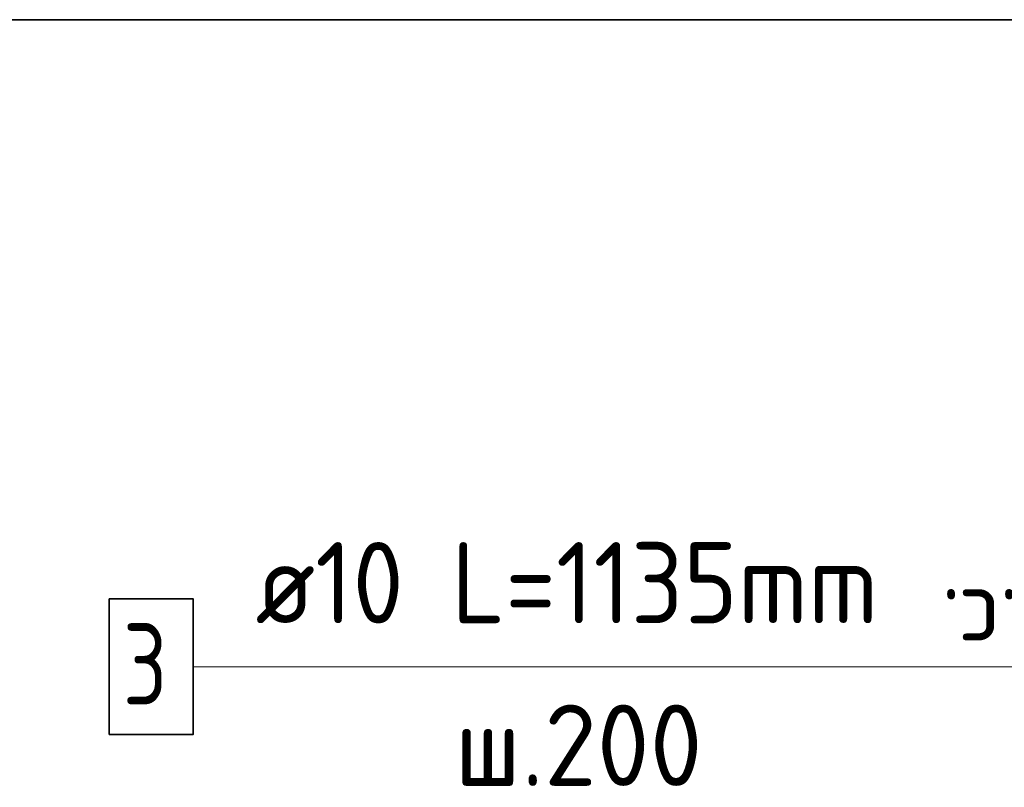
# Model space of a CAD drawing. Header units: metres. Extents: x -38 to 99, y -15 to 21.
# Tile 58 of 88: x 71.713 to 72.077, y 7.388 to 7.672. Entities that reach past the tile are written whole.
import ezdxf

# ---------------------------------------------------------------- set-up
doc = ezdxf.new("R2010")
doc.units = ezdxf.units.M
doc.header["$PDMODE"] = 65
for name, color, linetype, lineweight in [('XR$3$Арм.стержн. Арматура края', 96, 'Continuous', 35), ('XR$3$Размерная линия_ общее', 7, 'Continuous', 13), ('XR$5$Арм.стержн. Арматура края', 96, 'Continuous', 35), ('XR$5$Размерная линия_ общее', 7, 'Continuous', 13)]:
    doc.layers.add(name, color=color, linetype=linetype, lineweight=lineweight)
doc.styles.add('ISOCPEUR', font='txt')
doc.dimstyles.new('DIMSTYLE_11', dxfattribs={"dimtxt": 0.033, "dimasz": 0.0375, "dimexe": 0, "dimexo": 0, "dimgap": 0.0165, "dimtad": 2, "dimdec": 0, "dimlfac": 1000, "dimrnd": 1, "dimzin": 12, "dimdsep": 46, "dimtxsty": 'ISOCPEUR', "dimblk1": 'ALL_ML_STRICH', "dimblk2": 'ALL_ML_STRICH', "dimsah": 1, "dimcen": 0, "dimclrd": 7, "dimclre": 256, "dimclrt": 7, "dimadec": 0, "dimazin": 0, "dimtfac": 1, "dimtdec": 0, "dimtix": 1, "dimtmove": 2, "dimatfit": 3, "dimfxl": 0, "dimtvp": 1.2, "dimtzin": 0, "dimlwd": 0, "dimlwe": -3, "dimarcsym": 0})

# ---------------------------------------------------------------- blocks, each defined once
blk = doc.blocks.new('ALL_ML_STRICH')
at = {"color": 0, "linetype": 'ByBlock', "lineweight": -2}
for p, q in [((0, -0.5), (0, 0.5)), ((-0.3, -0.3), (0.3, 0.3)), ((-1, 0), (0.5, 0))]:
    blk.add_line(p, q, dxfattribs=at)
blk = doc.blocks.new('*D139')
at = {"layer": 'DEFPOINTS', "color": 7, "linetype": 'Continuous', "lineweight": 13, "transparency": 33554687}
for p in [(72.1875, 7.48857), (72.1875, 7.45358), (72.1675, 7.44858)]:
    blk.add_point(p, dxfattribs=at)
at = {"layer": 'XR$3$Размерная линия_ общее', "color": 253, "linetype": 'Continuous', "lineweight": -2, "true_color": 0xa0a0a0, "transparency": 33554687}
for p, q in [((72.1675, 7.46858), (72.1675, 7.48857)), ((72.1875, 7.47358), (72.1875, 7.48857))]:
    blk.add_line(p, q, dxfattribs=at)
at = {"layer": 'XR$3$Размерная линия_ общее', "color": 7, "linetype": 'Continuous', "lineweight": -2, "transparency": 33554687}
blk.add_line((72.1875, 7.48857), (72.1675, 7.48857), dxfattribs=at)
at = {"layer": 'XR$3$Размерная линия_ общее', "color": 7, "linetype": 'Continuous', "lineweight": 13, "transparency": 33554687, "xscale": 0.0375, "yscale": 0.0375, "zscale": 0.0375}
for p, rotation in [((72.1675, 7.48857), 180), ((72.1875, 7.48857), 360)]:
    blk.add_blockref('ALL_ML_STRICH', p, dxfattribs=dict(at, rotation=rotation))
at = {"layer": 'XR$3$Размерная линия_ общее', "color": 7, "linetype": 'Continuous', "lineweight": 13, "transparency": 33554687, "insert": (72.12208, 7.51257), "char_height": 0.033, "width": 0.066, "attachment_point": 5, "style": 'ISOCPEUR'}
blk.add_mtext('\\A1;{20}', dxfattribs=at)
at = {"layer": 'XR$3$Размерная линия_ общее', "color": 7, "linetype": 'Continuous', "lineweight": 13, "transparency": 33554687, "insert": (72.09879, 7.43451), "char_height": 0.027, "width": 0.00135, "attachment_point": 1, "rotation": 180, "line_spacing_factor": 0.60241, "style": 'ISOCPEUR'}
blk.add_mtext('з.с.', dxfattribs=at)
blk = doc.blocks.new('*D374')
at = {"layer": 'DEFPOINTS', "color": 7, "linetype": 'Continuous', "lineweight": 13, "transparency": 33554687}
for p in [(72.1875, 7.48857), (72.1875, 7.45358), (72.1675, 7.44858)]:
    blk.add_point(p, dxfattribs=at)
at = {"layer": 'XR$5$Размерная линия_ общее', "color": 253, "linetype": 'Continuous', "lineweight": -2, "true_color": 0xa0a0a0, "transparency": 33554687}
for p, q in [((72.1675, 7.46858), (72.1675, 7.48857)), ((72.1875, 7.47358), (72.1875, 7.48857))]:
    blk.add_line(p, q, dxfattribs=at)
at = {"layer": 'XR$5$Размерная линия_ общее', "color": 7, "linetype": 'Continuous', "lineweight": -2, "transparency": 33554687}
blk.add_line((72.1875, 7.48857), (72.1675, 7.48857), dxfattribs=at)
at = {"layer": 'XR$5$Размерная линия_ общее', "color": 7, "linetype": 'Continuous', "lineweight": 13, "transparency": 33554687, "xscale": 0.0375, "yscale": 0.0375, "zscale": 0.0375}
for p, rotation in [((72.1675, 7.48857), 180), ((72.1875, 7.48857), 360)]:
    blk.add_blockref('ALL_ML_STRICH', p, dxfattribs=dict(at, rotation=rotation))
at = {"layer": 'XR$5$Размерная линия_ общее', "color": 7, "linetype": 'Continuous', "lineweight": 13, "transparency": 33554687, "insert": (72.12208, 7.51257), "char_height": 0.033, "width": 0.066, "attachment_point": 5, "style": 'ISOCPEUR'}
blk.add_mtext('\\A1;{20}', dxfattribs=at)
at = {"layer": 'XR$5$Размерная линия_ общее', "color": 7, "linetype": 'Continuous', "lineweight": 13, "transparency": 33554687, "insert": (72.09879, 7.43451), "char_height": 0.027, "width": 0.00135, "attachment_point": 1, "rotation": 180, "line_spacing_factor": 0.60241, "style": 'ISOCPEUR'}
blk.add_mtext('з.с.', dxfattribs=at)

msp = doc.modelspace()

# ---------------------------------------------------------------- linework, layer by layer
at = {"color": 7, "linetype": 'Continuous', "lineweight": 35, "transparency": 33554687}
msp.add_line((67.91979, 7.67171), (86.41979, 7.67171), dxfattribs=at)
at = {"layer": 'XR$3$Арм.стержн. Арматура края', "color": 7, "linetype": 'Continuous', "lineweight": 13, "transparency": 33554687}
msp.add_line((71.77746, 7.43284), (72.08746, 7.43284), dxfattribs=at)
at = {"layer": 'XR$3$Арм.стержн. Арматура края', "color": 7, "linetype": 'Continuous', "lineweight": 35, "transparency": 33554687}
msp.add_lwpolyline([(71.74646, 7.40784), (71.77746, 7.40784), (71.77746, 7.45784), (71.74646, 7.45784), (71.74646, 7.40784)], dxfattribs=at)
at = {"layer": 'XR$5$Арм.стержн. Арматура края', "color": 7, "linetype": 'Continuous', "lineweight": 13, "transparency": 33554687}
msp.add_line((71.77746, 7.43284), (72.08746, 7.43284), dxfattribs=at)
at = {"layer": 'XR$5$Арм.стержн. Арматура края', "color": 7, "linetype": 'Continuous', "lineweight": 35, "transparency": 33554687}
msp.add_lwpolyline([(71.74646, 7.40784), (71.77746, 7.40784), (71.77746, 7.45784), (71.74646, 7.45784), (71.74646, 7.40784)], dxfattribs=at)

# ---------------------------------------------------------------- texts
at = {"layer": 'XR$3$Арм.стержн. Арматура края', "color": 7, "linetype": 'Continuous', "lineweight": 25, "transparency": 33554687, "char_height": 0.03, "attachment_point": 7, "style": 'ISOCPEUR'}
for s, insert, width in [('\\W0.92;ø10 L=1135mm ', (71.80046, 7.44884), 0.2806692), ('\\W0.78;3', (71.75146, 7.41884), 0.0326407), ('\\W0.95;ш.200 ', (71.87396, 7.38884), 0.1311995)]:
    msp.add_mtext(s, dxfattribs=dict(at, insert=insert, width=width))
at = {"layer": 'XR$5$Арм.стержн. Арматура края', "color": 7, "linetype": 'Continuous', "lineweight": 25, "transparency": 33554687, "char_height": 0.03, "attachment_point": 7, "style": 'ISOCPEUR'}
for s, insert, width in [('\\W0.92;ø10 L=1135mm ', (71.80046, 7.44884), 0.2806692), ('\\W0.78;3', (71.75146, 7.41884), 0.0326407), ('\\W0.95;ш.200 ', (71.87396, 7.38884), 0.1311995)]:
    msp.add_mtext(s, dxfattribs=dict(at, insert=insert, width=width))

# ---------------------------------------------------------------- dimensions: what is measured, and where the dimension line sits
at = {"layer": 'XR$3$Размерная линия_ общее', "color": 7, "linetype": 'Continuous', "lineweight": 13, "transparency": 33554687}
dim = msp.add_linear_dim(base=(72.1675, 7.48857), p1=(72.1875, 7.47358), p2=(72.1675, 7.46858), angle=180, text='<>\\Xз.с.', dimstyle='DIMSTYLE_11', override={"dimpost": '<>', "dimclrd": 7, "dimclre": 253, "dimclrt": 7, "dimlwd": 0, "dimlwe": 65533}, dxfattribs=at)
dim.commit()
dim.dimension.update_dxf_attribs({"geometry": '*D139', "text_midpoint": (72.12208, 7.51257), "dimtype": 160})
at = {"layer": 'XR$5$Размерная линия_ общее', "color": 7, "linetype": 'Continuous', "lineweight": 13, "transparency": 33554687}
dim = msp.add_linear_dim(base=(72.1675, 7.48857), p1=(72.1875, 7.47358), p2=(72.1675, 7.46858), angle=180, text='<>\\Xз.с.', dimstyle='DIMSTYLE_11', override={"dimpost": '<>', "dimclrd": 7, "dimclre": 253, "dimclrt": 7, "dimlwd": 0, "dimlwe": 65533}, dxfattribs=at)
dim.commit()
dim.dimension.update_dxf_attribs({"geometry": '*D374', "text_midpoint": (72.12208, 7.51257), "dimtype": 160})

doc.saveas('drawing.dxf')
